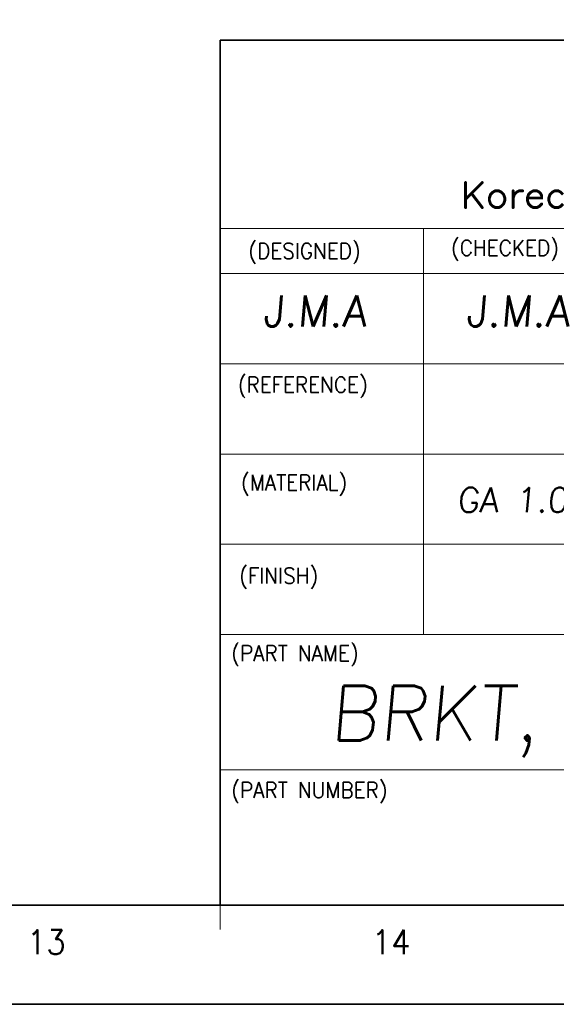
# Model space of a CAD drawing. Header units: millimetres. Extents: x 4065 to 8083, y -652 to 5416.
# Tile 27 of 256: x 5804 to 5882, y 192 to 335. Entities that reach past the tile are written whole.
import ezdxf
from ezdxf.enums import TextEntityAlignment as Align

# ---------------------------------------------------------------- set-up
doc = ezdxf.new("R2010")
doc.units = ezdxf.units.MM
doc.header["$LTSCALE"] = 0.8
doc.layers.get('0').update_dxf_attribs({"linetype": 'CONTINUOUS', "lineweight": 0})
doc.layers.add('2', color=3, linetype='CONTINUOUS', lineweight=0)
doc.styles.get("Standard").update_dxf_attribs({"font": 'romans.shx', "width": 0.8, "oblique": 5, "bigfont": 'whgtxt.shx'})

# ---------------------------------------------------------------- blocks, each defined once
blk = doc.blocks.new('SMOOTH_0$064516')
at = {"const_width": 0.0323}
blk.add_lwpolyline([(-0.016, 0, 1), (0.016, 0, 1)], format="xyb", close=True, dxfattribs=at)
blk = doc.blocks.new('logo')
at = {"color": 7, "const_width": 0.859}
for points in [[(-3519.27, 5311.97), (-3524.16, 5307.08)], [(-3524.16, 5311.97), (-3524.16, 5304.64)], [(-3522.42, 5308.82), (-3519.27, 5304.64)], [(-3515.43, 5309.53), (-3516.13, 5309.17), (-3516.83, 5308.48), (-3517.18, 5307.43), (-3517.18, 5306.74), (-3516.83, 5305.69), (-3516.13, 5304.99), (-3515.43, 5304.64), (-3514.39, 5304.64), (-3513.69, 5304.99), (-3513, 5305.69), (-3512.64, 5306.74), (-3512.64, 5307.43), (-3513, 5308.48), (-3513.69, 5309.17), (-3514.39, 5309.53), (-3515.43, 5309.53)], [(-3510.2, 5307.43), (-3509.85, 5308.48), (-3509.16, 5309.17), (-3508.46, 5309.53), (-3507.41, 5309.53)], [(-3510.2, 5309.53), (-3510.2, 5304.64)], [(-3506.01, 5307.43), (-3501.83, 5307.43), (-3501.83, 5308.13), (-3502.18, 5308.82), (-3502.53, 5309.17), (-3503.22, 5309.53), (-3504.27, 5309.53), (-3504.97, 5309.17), (-3505.67, 5308.48), (-3506.01, 5307.43), (-3506.01, 5306.74), (-3505.67, 5305.69), (-3504.97, 5304.99), (-3504.27, 5304.64), (-3503.22, 5304.64), (-3502.53, 5304.99), (-3501.83, 5305.69)], [(-3495.56, 5308.48), (-3496.25, 5309.17), (-3496.95, 5309.53), (-3497.99, 5309.53), (-3498.69, 5309.17), (-3499.39, 5308.48), (-3499.74, 5307.43), (-3499.74, 5306.74), (-3499.39, 5305.69), (-3498.69, 5304.99), (-3497.99, 5304.64), (-3496.95, 5304.64), (-3496.25, 5304.99), (-3495.56, 5305.69)]]:
    blk.add_lwpolyline(points, dxfattribs=at)
at = {"color": 7, "xscale": 13.31, "yscale": 13.31, "zscale": 13.31}
for p in [(-3524.16, 5311.97), (-3519.27, 5311.97), (-3524.16, 5307.08), (-3522.42, 5308.82), (-3517.18, 5307.43), (-3516.83, 5308.48), (-3516.13, 5309.17), (-3515.43, 5309.53), (-3515.43, 5309.53), (-3514.39, 5309.53), (-3513.69, 5309.17), (-3513, 5308.48), (-3512.64, 5307.43), (-3510.2, 5309.53), (-3510.2, 5307.43), (-3509.85, 5308.48), (-3509.16, 5309.17), (-3508.46, 5309.53), (-3507.41, 5309.53), (-3506.01, 5307.43), (-3506.01, 5307.43), (-3505.67, 5308.48), (-3504.97, 5309.17), (-3504.27, 5309.53), (-3503.22, 5309.53), (-3502.53, 5309.17), (-3502.18, 5308.82), (-3501.83, 5308.13), (-3501.83, 5307.43), (-3499.74, 5307.43), (-3499.39, 5308.48), (-3498.69, 5309.17), (-3497.99, 5309.53), (-3524.16, 5304.64), (-3519.27, 5304.64), (-3517.18, 5306.74), (-3516.83, 5305.69), (-3516.13, 5304.99), (-3515.43, 5304.64), (-3514.39, 5304.64), (-3513.69, 5304.99), (-3513, 5305.69), (-3512.64, 5306.74), (-3510.2, 5304.64), (-3506.01, 5306.74), (-3505.67, 5305.69), (-3504.97, 5304.99), (-3504.27, 5304.64), (-3503.22, 5304.64), (-3502.53, 5304.99), (-3501.83, 5305.69), (-3499.74, 5306.74), (-3499.39, 5305.69), (-3498.69, 5304.99), (-3497.99, 5304.64)]:
    blk.add_blockref('SMOOTH_0$064516', p, dxfattribs=at)

msp = doc.modelspace()

# ---------------------------------------------------------------- linework, layer by layer
at = {"color": 7, "linetype": 'Continuous', "lineweight": 35}
for p, q in [((5833.004, 332.431), (5984.343, 332.431)), ((5833.004, 206.316), (5833.004, 332.431)), ((5177.203, 206.316), (5984.343, 206.316))]:
    msp.add_line(p, q, dxfattribs=at)
at = {"color": 7, "linetype": 'Continuous'}
for p, q in [((5833.004, 305.015), (5984.343, 305.015)), ((5862.614, 245.795), (5862.614, 305.015)), ((5833.004, 298.435), (5921.833, 298.435)), ((5833.004, 285.275), (5984.343, 285.275)), ((5833.004, 272.115), (5957.087, 272.115)), ((5833.004, 258.955), (5984.343, 258.955)), ((5833.004, 245.795), (5984.343, 245.795)), ((5833.004, 226.056), (5984.343, 226.056)), ((5833.004, 202.788), (5833.004, 206.316)), ((5833.004, 206.316), (5984.343, 206.316)), ((5833.004, 206.316), (5984.343, 206.316)), ((5867.505, 206.316), (5984.343, 206.316))]:
    msp.add_line(p, q, dxfattribs=at)
at = {"color": 7, "linetype": 'Continuous', "lineweight": 35}
msp.add_lwpolyline([(5159.009, 785.885), (5159.009, 191.885), (5999.009, 191.885), (5999.009, 785.885)], close=True, dxfattribs=at)

# ---------------------------------------------------------------- block references
at = {"color": 3, "linetype": 'Continuous', "xscale": 0.4968601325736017, "yscale": 0.4968601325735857, "zscale": 0.4968601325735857}
msp.add_blockref('logo', (7619.774, -2327.615), dxfattribs=at)

# ---------------------------------------------------------------- texts
at = {"color": 7, "linetype": 'Continuous', "width": 0.933333}
for s, height, p in [('(DESIGNED)', 2.288, (5837.106, 302.869)), ('(CHECKED)', 2.288, (5866.642, 303.315)), ('(REFERENCE)', 2.28802, (5835.578, 283.353)), ('(MATERIAL)', 2.288, (5836.044, 269.092)), ('(FINISH)', 2.288, (5835.771, 255.511)), ('(PART NAME)', 2.28802, (5834.616, 244.221)), ('(PART NUMBER)', 2.28802, (5834.616, 224.255))]:
    msp.add_text(s, height=height, dxfattribs=at).set_placement(p, align=Align.TOP_LEFT)
for s, p in [('13', (5807.652, 200.955)), ('14', (5857.917, 200.955))]:
    msp.add_text(s, height=3.5277, dxfattribs=at).set_placement(p, align=Align.MIDDLE_CENTER)
at = {"layer": '2', "linetype": 'Continuous', "oblique": 5}
for s, height, p in [('J.M.A', 4.5075, (5839.207, 290.696)), ('J.M.A', 4.5075, (5868.817, 290.696)), ('GA 1.0T', 3.5994, (5867.52, 263.616)), ('BRKT, FRONT FAN P2', 8, (5848.916, 230.335))]:
    msp.add_text(s, height=height, dxfattribs=at).set_placement(p)

doc.saveas('drawing.dxf')
